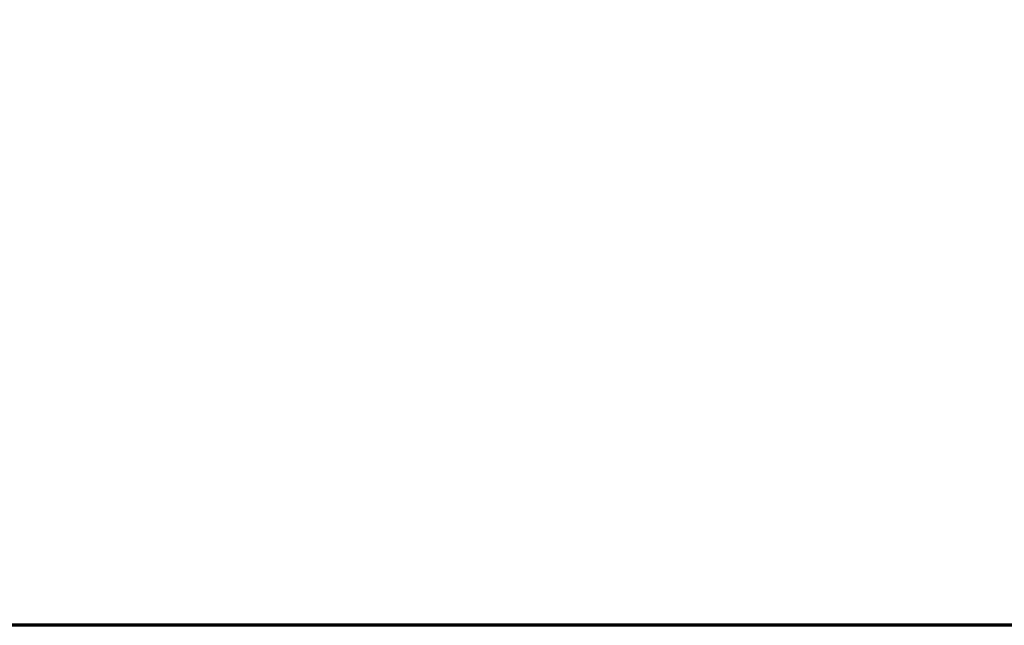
# Model space of a CAD drawing. Header units: inches. Extents: x 0.2 to 29.5, y 0.6 to 18.6.
# Tile 13 of 21: x 24.176 to 24.654, y 1.085 to 1.379. Entities that reach past the tile are written whole.
import ezdxf

# ---------------------------------------------------------------- set-up
doc = ezdxf.new("R2010")
doc.units = ezdxf.units.IN
doc.header["$LTSCALE"] = 1.75
doc.header["$MEASUREMENT"] = 0
doc.layers.add('Border (ANSI)', color=7, linetype='Continuous', lineweight=70)
doc.layers.add('Title (ANSI)', color=7, linetype='Continuous', lineweight=50)
doc.styles.add('Text Style107', font='arialbd.ttf')
doc.styles.add('Text Style117', font='arialbd.ttf')
doc.styles.add('Text Style47', font='ARIALN.TTF')
doc.styles.add('Text Style50', font='arial.ttf')
doc.styles.add('Text Style55', font='arial.ttf')
doc.styles.add('Text Style59', font='arial.ttf')

# ---------------------------------------------------------------- blocks, each defined once
blk = doc.blocks.new('Borders Default Border')
at = {"layer": 'Border (ANSI)', "flags": 128}
blk.add_lwpolyline([(0.38, 0.62), (0.38, 10.38), (16.62, 10.38), (16.62, 0.62), (0.38, 0.62)], dxfattribs=at)
blk = doc.blocks.new('Title Blocks ICD TITLE BLOCK MM CUSTOMER')
at = {"layer": 'Title (ANSI)'}
blk.add_line((11.26137, 7.19206), (3.26137, 7.19206), dxfattribs=at)
for tag, p, height, style in [('<TITLE_1>_001', (3.61226, 8.33746), 0.09, 'Text Style50'), ('DESIGNER_001', (8.77888, 8.32936), 0.09, 'Text Style50'), ('<DRAWN_DATE>_001', (10.54358, 8.32939), 0.09, 'Text Style50'), ('<PART_NUMBER>_001', (8.9256, 7.92928), 0.2, 'Text Style117'), ('Sheet_Size_001', (7.36508, 7.90552), 0.13, 'Text Style55'), ('<REVISION_NUMBER>_001', (10.7692, 7.85278), 0.18, 'Text Style107'), ('Sheet_Number_001', (10.80007, 7.2619), 0.08, 'Text Style59'), ('Number_of_sheets_001', (11.09697, 7.2619), 0.08, 'Text Style59'), ('COPYRIGHT_YEAR_001', (4.6229, 7.27065), 0.07, 'Text Style47'), ('<SCALE>_001', (9.82544, 7.2503), 0.08, 'Text Style59')]:
    blk.add_attdef(tag, p, '', height=height, dxfattribs=dict(at, style=style))

msp = doc.modelspace()

# ---------------------------------------------------------------- block references
at = {"xscale": 1.75, "yscale": 1.75, "zscale": 1.75}
for name, p in [('Borders Default Border', (0, 0)), ('Title Blocks ICD TITLE BLOCK MM CUSTOMER', (9.3776, -11.5011))]:
    msp.add_blockref(name, p, dxfattribs=at)

doc.saveas('drawing.dxf')
